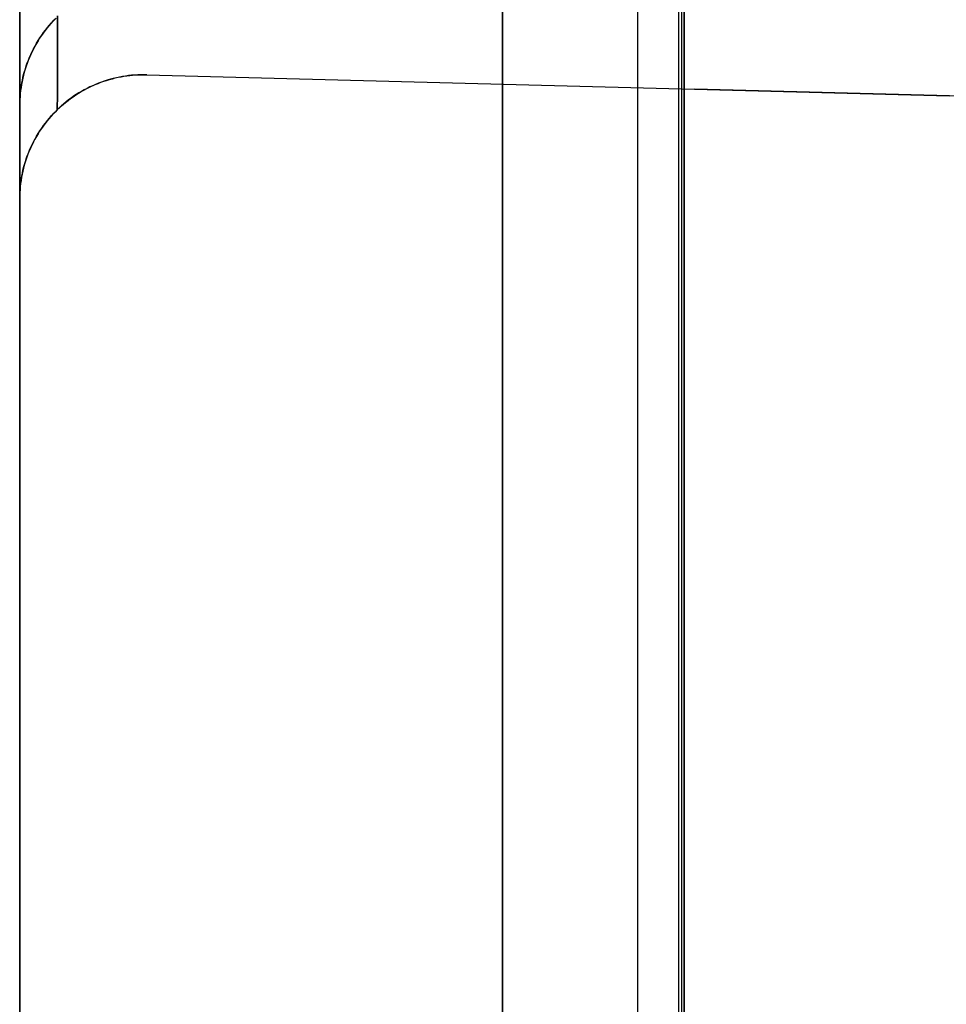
# Model space of a CAD drawing. Header units: millimetres. Extents: x -15 to 7, y 1 to 148.
# Tile 20 of 256: x -7.85 to -6.35, y 12.88 to 14.47. Entities that reach past the tile are written whole.
import ezdxf

# ---------------------------------------------------------------- set-up
doc = ezdxf.new("R2010")
doc.units = ezdxf.units.MM
doc.header["$MEASUREMENT"] = 0
doc.layers.add('Default', color=7, linetype='Continuous', true_color=0x000000)

msp = doc.modelspace()

# ---------------------------------------------------------------- linework, layer by layer
at = {"layer": 'Default', "color": 254, "true_color": 0xcad1ee}
for points in [[(-7.845, 139.9844), (-7.845, 12.8793)], [(-7.845, 8.202), (-7.845, 103.3467)], [(-7.0659, 103.3467), (-7.0659, 8.202)], [(-6.8472, 10.8888), (-6.8472, 101.1419)], [(-6.8472, 10.8888), (-6.8472, 101.1419)], [(-6.8472, 10.8888), (-6.8472, 101.1419)], [(-6.7815, 101.1419), (-6.7815, 10.8888)], [(-6.7815, 101.1419), (-6.7815, 10.8888)], [(-6.7771, 101.1419), (-6.7771, 10.8888)], [(-6.7771, 101.1419), (-6.7771, 10.8888)], [(-6.7728, 101.1419), (-6.7728, 10.8888)], [(-6.7728, 10.8888), (-6.7728, 101.1419)], [(-7.845, 69.827), (-7.845, 8.2414)], [(-7.0659, 8.2414), (-7.0659, 69.0485)], [(-7.845, 14.33), (-7.845, 14.3345), (-7.8448, 14.3389), (-7.8445, 14.3434), (-7.8442, 14.348), (-7.8437, 14.3526), (-7.8432, 14.3572), (-7.8425, 14.3618), (-7.8417, 14.3664), (-7.8407, 14.3711), (-7.8397, 14.3757), (-7.8386, 14.3804), (-7.8373, 14.385), (-7.8359, 14.3897), (-7.8344, 14.3944), (-7.8327, 14.399), (-7.831, 14.4036), (-7.8291, 14.4082), (-7.8271, 14.4128), (-7.8249, 14.4174), (-7.8227, 14.4219), (-7.8203, 14.4263), (-7.8178, 14.4308), (-7.8151, 14.4351), (-7.8124, 14.4395), (-7.8095, 14.4437), (-7.8066, 14.4479), (-7.8035, 14.452), (-7.8003, 14.4561), (-7.797, 14.46), (-7.7935, 14.4639), (-7.79, 14.4677), (-7.7864, 14.4714)], [(-7.788, 14.4698), (-7.7914, 14.4663), (-7.7947, 14.4627), (-7.7979, 14.4589), (-7.8011, 14.4551), (-7.8041, 14.4512), (-7.8071, 14.4472), (-7.81, 14.4431), (-7.8128, 14.4389), (-7.8154, 14.4347), (-7.818, 14.4303), (-7.8205, 14.426), (-7.8229, 14.4215), (-7.8251, 14.417), (-7.8272, 14.4124), (-7.8293, 14.4078), (-7.8312, 14.4031), (-7.833, 14.3983), (-7.8346, 14.3936), (-7.8362, 14.3888), (-7.8376, 14.3839), (-7.8389, 14.3791), (-7.8401, 14.3742), (-7.8411, 14.3693), (-7.842, 14.3644), (-7.8428, 14.3594), (-7.8435, 14.3545), (-7.844, 14.3496), (-7.8445, 14.3447), (-7.8448, 14.3398), (-7.8449, 14.3349), (-7.845, 14.33)], [(-7.788, 14.4698), (-7.7914, 14.4663), (-7.7947, 14.4627), (-7.7979, 14.4589), (-7.8011, 14.4551), (-7.8041, 14.4512), (-7.8071, 14.4472), (-7.81, 14.4431), (-7.8128, 14.4389), (-7.8154, 14.4347), (-7.818, 14.4303), (-7.8205, 14.426), (-7.8229, 14.4215), (-7.8251, 14.417), (-7.8272, 14.4124), (-7.8293, 14.4078), (-7.8312, 14.4031), (-7.833, 14.3983), (-7.8346, 14.3936), (-7.8362, 14.3888), (-7.8376, 14.3839), (-7.8389, 14.3791), (-7.8401, 14.3742), (-7.8411, 14.3693), (-7.842, 14.3644), (-7.8428, 14.3594), (-7.8435, 14.3545), (-7.844, 14.3496), (-7.8445, 14.3447), (-7.8448, 14.3398), (-7.8449, 14.3349), (-7.845, 14.33)], [(-7.6398, 14.3799), (-7.6446, 14.38), (-7.6495, 14.38), (-7.6544, 14.3798), (-7.6594, 14.3795), (-7.6643, 14.3791), (-7.6692, 14.3785), (-7.6742, 14.3779), (-7.6791, 14.3771), (-7.684, 14.3762), (-7.689, 14.3751), (-7.6939, 14.374), (-7.6987, 14.3727), (-7.7036, 14.3712), (-7.7084, 14.3697), (-7.7132, 14.368), (-7.7179, 14.3663), (-7.7226, 14.3644), (-7.7272, 14.3623), (-7.7318, 14.3602), (-7.7363, 14.3579), (-7.7408, 14.3556), (-7.7452, 14.3531), (-7.7495, 14.3506), (-7.7537, 14.3479), (-7.7579, 14.3451), (-7.762, 14.3422), (-7.766, 14.3393), (-7.7699, 14.3362), (-7.7737, 14.3331), (-7.7774, 14.3299), (-7.781, 14.3266), (-7.7846, 14.3233), (-7.788, 14.3198), (-7.7914, 14.3163), (-7.7947, 14.3127), (-7.7979, 14.3089), (-7.8011, 14.3051), (-7.8041, 14.3012), (-7.8071, 14.2972), (-7.81, 14.2931), (-7.8128, 14.2889), (-7.8154, 14.2847), (-7.818, 14.2803), (-7.8205, 14.276), (-7.8229, 14.2715), (-7.8251, 14.267), (-7.8272, 14.2624), (-7.8293, 14.2578), (-7.8312, 14.2531), (-7.833, 14.2483), (-7.8346, 14.2436), (-7.8362, 14.2388), (-7.8376, 14.2339), (-7.8389, 14.2291), (-7.8401, 14.2242), (-7.8411, 14.2193), (-7.842, 14.2144), (-7.8428, 14.2094), (-7.8435, 14.2045), (-7.844, 14.1996), (-7.8445, 14.1947), (-7.8448, 14.1898), (-7.8449, 14.1849), (-7.845, 14.18)], [(-7.6398, 14.3799), (-7.6446, 14.38), (-7.6495, 14.38), (-7.6544, 14.3798), (-7.6594, 14.3795), (-7.6643, 14.3791), (-7.6692, 14.3785), (-7.6742, 14.3779), (-7.6791, 14.3771), (-7.684, 14.3762), (-7.689, 14.3751), (-7.6939, 14.374), (-7.6987, 14.3727), (-7.7036, 14.3712), (-7.7084, 14.3697), (-7.7132, 14.368), (-7.7179, 14.3663), (-7.7226, 14.3644), (-7.7272, 14.3623), (-7.7318, 14.3602), (-7.7363, 14.3579), (-7.7408, 14.3556), (-7.7452, 14.3531), (-7.7495, 14.3506), (-7.7537, 14.3479), (-7.7579, 14.3451), (-7.762, 14.3422), (-7.766, 14.3393), (-7.7699, 14.3362), (-7.7737, 14.3331), (-7.7774, 14.3299), (-7.781, 14.3266), (-7.7846, 14.3233), (-7.788, 14.3198), (-7.7914, 14.3163), (-7.7947, 14.3127), (-7.7979, 14.3089), (-7.8011, 14.3051), (-7.8041, 14.3012), (-7.8071, 14.2972), (-7.81, 14.2931), (-7.8128, 14.2889), (-7.8154, 14.2847), (-7.818, 14.2803), (-7.8205, 14.276), (-7.8229, 14.2715), (-7.8251, 14.267), (-7.8272, 14.2624), (-7.8293, 14.2578), (-7.8312, 14.2531), (-7.833, 14.2483), (-7.8346, 14.2436), (-7.8362, 14.2388), (-7.8376, 14.2339), (-7.8389, 14.2291), (-7.8401, 14.2242), (-7.8411, 14.2193), (-7.842, 14.2144), (-7.8428, 14.2094), (-7.8435, 14.2045), (-7.844, 14.1996), (-7.8445, 14.1947), (-7.8448, 14.1898), (-7.8449, 14.1849), (-7.845, 14.18)], [(-7.845, 14.18), (-7.845, 14.1845), (-7.8448, 14.1889), (-7.8445, 14.1934), (-7.8442, 14.198), (-7.8437, 14.2026), (-7.8432, 14.2072), (-7.8425, 14.2118), (-7.8417, 14.2164), (-7.8407, 14.2211), (-7.8397, 14.2257), (-7.8386, 14.2304), (-7.8373, 14.235), (-7.8359, 14.2397), (-7.8344, 14.2444), (-7.8327, 14.249), (-7.831, 14.2536), (-7.8291, 14.2582), (-7.8271, 14.2628), (-7.8249, 14.2674), (-7.8227, 14.2719), (-7.8203, 14.2763), (-7.8178, 14.2808), (-7.8151, 14.2851), (-7.8124, 14.2895), (-7.8095, 14.2937), (-7.8066, 14.2979), (-7.8035, 14.302), (-7.8003, 14.3061), (-7.797, 14.31), (-7.7935, 14.3139), (-7.79, 14.3177), (-7.7864, 14.3214), (-7.7827, 14.325), (-7.7789, 14.3286), (-7.775, 14.332), (-7.7711, 14.3353), (-7.767, 14.3385), (-7.7629, 14.3416), (-7.7587, 14.3445), (-7.7544, 14.3474), (-7.7501, 14.3502), (-7.7458, 14.3528), (-7.7413, 14.3553), (-7.7369, 14.3577), (-7.7323, 14.3599), (-7.7278, 14.3621), (-7.7232, 14.3641), (-7.7186, 14.366), (-7.714, 14.3677), (-7.7093, 14.3694), (-7.7047, 14.3709), (-7.7, 14.3723), (-7.6954, 14.3736), (-7.6907, 14.3747), (-7.686, 14.3758), (-7.6814, 14.3767), (-7.6768, 14.3775), (-7.6721, 14.3782), (-7.6675, 14.3787), (-7.663, 14.3792), (-7.6584, 14.3796), (-7.6539, 14.3798), (-7.6494, 14.38), (-7.645, 14.38), (-7.6398, 14.3799)], [(-7.6398, 14.3799), (-6.345, 14.346)]]:
    msp.add_lwpolyline(points, dxfattribs=at)
at = {"layer": 'Default', "color": 254, "true_color": 0xcad1ee, "extrusion": (1, 3.16543e-16, 3.02793e-16)}
msp.add_lwpolyline([(13.1109, -102.7645), (13.1753, -102.7638), (13.2402, -102.7617), (13.3056, -102.758), (13.3715, -102.7528), (13.4378, -102.7461), (13.5044, -102.7377), (13.5714, -102.7278), (13.6386, -102.7161), (13.706, -102.7028), (13.7736, -102.6878), (13.8412, -102.6711), (13.9089, -102.6526), (13.9765, -102.6324), (14.044, -102.6103), (14.1113, -102.5865), (14.1784, -102.5609), (14.2452, -102.5335), (14.3115, -102.5043), (14.3775, -102.4733), (14.4429, -102.4406), (14.5077, -102.406), (14.5718, -102.3697), (14.6352, -102.3316), (14.6978, -102.2918), (14.7595, -102.2503), (14.8203, -102.2072), (14.8801, -102.1624), (14.9388, -102.116), (14.9963, -102.068), (15.0527, -102.0185), (15.1078, -101.9675), (15.1615, -101.9152), (15.2139, -101.8614), (15.2649, -101.8063), (15.3144, -101.75), (15.3623, -101.6924), (15.4087, -101.6337), (15.4535, -101.574), (15.4967, -101.5132), (15.5382, -101.4515), (15.578, -101.3889), (15.6161, -101.3254), (15.6524, -101.2613), (15.6869, -101.1965), (15.7197, -101.1311), (15.7507, -101.0652), (15.7799, -100.9988), (15.8073, -100.932), (15.8329, -100.8649), (15.8567, -100.7976), (15.8787, -100.7301), (15.899, -100.6625), (15.9175, -100.5948), (15.9342, -100.5272), (15.9492, -100.4597), (15.9625, -100.3922), (15.9741, -100.325), (15.9841, -100.2581), (15.9924, -100.1914), (15.9992, -100.1251), (16.0044, -100.0592), (16.008, -99.9938), (16.0102, -99.9289), (16.0109, -99.8645), (16.0102, -99.8002), (16.008, -99.7353), (16.0044, -99.6698), (15.9992, -99.604), (15.9924, -99.5377), (15.9841, -99.471), (15.9741, -99.4041), (15.9625, -99.3369), (15.9492, -99.2694), (15.9342, -99.2019), (15.9175, -99.1342), (15.899, -99.0666), (15.8787, -98.999), (15.8567, -98.9315), (15.8329, -98.8641), (15.8073, -98.7971), (15.7799, -98.7303), (15.7507, -98.6639), (15.7197, -98.598), (15.6869, -98.5326), (15.6524, -98.4678), (15.6161, -98.4036), (15.578, -98.3402), (15.5382, -98.2776), (15.4967, -98.2159), (15.4535, -98.1551), (15.4087, -98.0954), (15.3623, -98.0367), (15.3144, -97.9791), (15.2649, -97.9228), (15.2139, -97.8677), (15.1615, -97.8139), (15.1078, -97.7615), (15.0527, -97.7106), (14.9963, -97.6611), (14.9388, -97.6131), (14.8801, -97.5667), (14.8203, -97.5219), (14.7595, -97.4787), (14.6978, -97.4373), (14.6352, -97.3975), (14.5718, -97.3594), (14.5077, -97.3231), (14.4429, -97.2885), (14.3775, -97.2557), (14.3115, -97.2248), (14.2452, -97.1956), (14.1784, -97.1682), (14.1113, -97.1426), (14.044, -97.1188), (13.9765, -97.0967), (13.9089, -97.0765), (13.8412, -97.058), (13.7736, -97.0413), (13.706, -97.0263), (13.6386, -97.013), (13.5714, -97.0013), (13.5044, -96.9914), (13.4378, -96.983), (13.3715, -96.9763), (13.3056, -96.9711), (13.2402, -96.9674), (13.1753, -96.9653), (13.1109, -96.9645)], dxfattribs=at)
at = {"layer": 'Default', "color": 254, "true_color": 0xcad1ee, "extrusion": (1, 1.59326e-16, -1.52405e-16)}
msp.add_lwpolyline([(13.1109, -96.9837), (13.1749, -96.9845), (13.2393, -96.9866), (13.3043, -96.9902), (13.3698, -96.9954), (13.4356, -97.0021), (13.5018, -97.0104), (13.5683, -97.0203), (13.6351, -97.0318), (13.7021, -97.0451), (13.7692, -97.06), (13.8364, -97.0766), (13.9036, -97.0949), (13.9708, -97.1151), (14.0378, -97.1369), (14.1047, -97.1606), (14.1713, -97.186), (14.2376, -97.2132), (14.3036, -97.2422), (14.3691, -97.273), (14.434, -97.3056), (14.4984, -97.3399), (14.5621, -97.376), (14.6251, -97.4138), (14.6873, -97.4533), (14.7486, -97.4945), (14.809, -97.5374), (14.8684, -97.5819), (14.9267, -97.628), (14.9838, -97.6757), (15.0398, -97.7248), (15.0945, -97.7755), (15.1479, -97.8275), (15.2, -97.8809), (15.2506, -97.9356), (15.2998, -97.9916), (15.3474, -98.0488), (15.3935, -98.1071), (15.438, -98.1665), (15.4809, -98.2268), (15.5221, -98.2881), (15.5617, -98.3503), (15.5995, -98.4133), (15.6356, -98.477), (15.6699, -98.5414), (15.7024, -98.6064), (15.7332, -98.6719), (15.7622, -98.7378), (15.7894, -98.8041), (15.8149, -98.8708), (15.8385, -98.9376), (15.8604, -99.0047), (15.8805, -99.0719), (15.8989, -99.1391), (15.9155, -99.2063), (15.9304, -99.2734), (15.9436, -99.3403), (15.9552, -99.4071), (15.9651, -99.4736), (15.9734, -99.5398), (15.9801, -99.6057), (15.9852, -99.6711), (15.9888, -99.7361), (15.991, -99.8006), (15.9917, -99.8645), (15.991, -99.9285), (15.9888, -99.993), (15.9852, -100.058), (15.9801, -100.1234), (15.9734, -100.1892), (15.9651, -100.2555), (15.9552, -100.322), (15.9436, -100.3887), (15.9304, -100.4557), (15.9155, -100.5228), (15.8989, -100.59), (15.8805, -100.6572), (15.8604, -100.7244), (15.8385, -100.7914), (15.8149, -100.8583), (15.7894, -100.925), (15.7622, -100.9913), (15.7332, -101.0572), (15.7024, -101.1227), (15.6699, -101.1877), (15.6356, -101.2521), (15.5995, -101.3158), (15.5617, -101.3788), (15.5221, -101.4409), (15.4809, -101.5023), (15.438, -101.5626), (15.3935, -101.622), (15.3474, -101.6803), (15.2998, -101.7375), (15.2506, -101.7934), (15.2, -101.8482), (15.1479, -101.9016), (15.0945, -101.9536), (15.0398, -102.0042), (14.9838, -102.0534), (14.9267, -102.1011), (14.8684, -102.1472), (14.809, -102.1917), (14.7486, -102.2345), (14.6873, -102.2758), (14.6251, -102.3153), (14.5621, -102.3531), (14.4984, -102.3892), (14.434, -102.4235), (14.3691, -102.4561), (14.3036, -102.4869), (14.2376, -102.5159), (14.1713, -102.5431), (14.1047, -102.5685), (14.0378, -102.5922), (13.9708, -102.614), (13.9036, -102.6341), (13.8364, -102.6525), (13.7692, -102.6691), (13.7021, -102.684), (13.6351, -102.6972), (13.5683, -102.7088), (13.5018, -102.7187), (13.4356, -102.727), (13.3698, -102.7337), (13.3043, -102.7388), (13.2393, -102.7425), (13.1749, -102.7446), (13.1109, -102.7453)], dxfattribs=at)
at = {"layer": 'Default', "color": 254, "true_color": 0xcad1ee, "extrusion": (1, -2.32109e-15, -1.16725e-14)}
msp.add_lwpolyline([(14.6798, -34.1053), (14.6679, -34.1051), (14.6558, -34.1047), (14.6438, -34.104), (14.6317, -34.1029), (14.6196, -34.1016), (14.6074, -34.1), (14.5953, -34.0981), (14.5832, -34.0958), (14.5712, -34.0933), (14.5592, -34.0905), (14.5472, -34.0873), (14.5353, -34.0839), (14.5235, -34.0802), (14.5117, -34.0762), (14.5001, -34.0718), (14.4885, -34.0672), (14.4771, -34.0623), (14.4658, -34.0571), (14.4547, -34.0517), (14.4437, -34.046), (14.4328, -34.04), (14.4221, -34.0337), (14.4116, -34.0272), (14.4013, -34.0205), (14.3912, -34.0135), (14.3813, -34.0063), (14.3716, -33.9989), (14.3621, -33.9913), (14.3528, -33.9835), (14.3438, -33.9755), (14.335, -33.9673), (14.3264, -33.9589)], dxfattribs=at)
at = {"layer": 'Default', "color": 254, "true_color": 0xcad1ee, "extrusion": (1, -8.93129e-15, 2.15664e-14)}
msp.add_lwpolyline([(14.6798, -24.3946), (14.6679, -24.3948), (14.6558, -24.3952), (14.6438, -24.396), (14.6317, -24.397), (14.6196, -24.3983), (14.6074, -24.3999), (14.5953, -24.4018), (14.5832, -24.4041), (14.5712, -24.4066), (14.5592, -24.4094), (14.5472, -24.4126), (14.5353, -24.416), (14.5235, -24.4197), (14.5117, -24.4238), (14.5001, -24.4281), (14.4885, -24.4327), (14.4771, -24.4376), (14.4658, -24.4428), (14.4547, -24.4482), (14.4437, -24.4539), (14.4328, -24.4599), (14.4221, -24.4662), (14.4116, -24.4727), (14.4013, -24.4794), (14.3912, -24.4864), (14.3813, -24.4936), (14.3716, -24.501), (14.3621, -24.5086), (14.3528, -24.5164), (14.3438, -24.5245), (14.335, -24.5327), (14.3264, -24.541)], dxfattribs=at)
at = {"layer": 'Default', "color": 254, "true_color": 0xcad1ee, "extrusion": (0.999697, 0.017412, 0.017412)}
for points in [[(14.5985, -33.6839), (14.6038, -33.689), (14.6092, -33.694), (14.6148, -33.6989), (14.6204, -33.7037), (14.6262, -33.7083), (14.6321, -33.7127), (14.638, -33.717), (14.6441, -33.7211), (14.6503, -33.7251), (14.6565, -33.729), (14.6629, -33.7327), (14.6693, -33.7362), (14.6759, -33.7396), (14.6825, -33.7428), (14.6891, -33.7458), (14.6959, -33.7487), (14.7027, -33.7514), (14.7096, -33.754), (14.7165, -33.7564), (14.7235, -33.7586), (14.7306, -33.7607), (14.7377, -33.7625), (14.7448, -33.7643), (14.752, -33.7658), (14.7592, -33.7671), (14.7665, -33.7683), (14.7738, -33.7693), (14.7811, -33.7702), (14.7885, -33.7708), (14.7959, -33.7713), (14.8033, -33.7715), (14.8107, -33.7716)], [(14.5985, -33.6839), (14.5934, -33.6786), (14.5883, -33.6731), (14.5835, -33.6676), (14.5787, -33.6619), (14.5741, -33.6562), (14.5697, -33.6503), (14.5654, -33.6443), (14.5613, -33.6383), (14.5573, -33.6321), (14.5534, -33.6258), (14.5497, -33.6195), (14.5462, -33.613), (14.5428, -33.6065), (14.5396, -33.5999), (14.5366, -33.5932), (14.5337, -33.5865), (14.531, -33.5797), (14.5284, -33.5728), (14.526, -33.5658), (14.5238, -33.5588), (14.5218, -33.5518), (14.5199, -33.5447), (14.5182, -33.5375), (14.5166, -33.5303), (14.5153, -33.5231), (14.5141, -33.5158), (14.5131, -33.5085), (14.5123, -33.5012), (14.5116, -33.4939), (14.5112, -33.4865), (14.5109, -33.4791), (14.5108, -33.4717)]]:
    msp.add_lwpolyline(points, dxfattribs=at)
at = {"layer": 'Default', "color": 254, "true_color": 0xcad1ee, "extrusion": (0.999697, 0.017412, -0.017412)}
for points in [[(14.5985, -24.8072), (14.6038, -24.802), (14.6092, -24.797), (14.6148, -24.7921), (14.6204, -24.7874), (14.6262, -24.7828), (14.6321, -24.7783), (14.638, -24.774), (14.6441, -24.7699), (14.6503, -24.7659), (14.6565, -24.7621), (14.6629, -24.7584), (14.6693, -24.7549), (14.6759, -24.7515), (14.6825, -24.7483), (14.6891, -24.7452), (14.6959, -24.7423), (14.7027, -24.7396), (14.7096, -24.7371), (14.7165, -24.7347), (14.7235, -24.7324), (14.7306, -24.7304), (14.7377, -24.7285), (14.7448, -24.7268), (14.752, -24.7253), (14.7592, -24.7239), (14.7665, -24.7227), (14.7738, -24.7217), (14.7811, -24.7209), (14.7885, -24.7202), (14.7959, -24.7198), (14.8033, -24.7195), (14.8107, -24.7194)], [(14.5985, -24.8072), (14.5934, -24.8125), (14.5883, -24.8179), (14.5835, -24.8234), (14.5787, -24.8291), (14.5741, -24.8349), (14.5697, -24.8407), (14.5654, -24.8467), (14.5613, -24.8528), (14.5573, -24.859), (14.5534, -24.8652), (14.5497, -24.8716), (14.5462, -24.878), (14.5428, -24.8845), (14.5396, -24.8911), (14.5366, -24.8978), (14.5337, -24.9046), (14.531, -24.9114), (14.5284, -24.9183), (14.526, -24.9252), (14.5238, -24.9322), (14.5218, -24.9393), (14.5199, -24.9464), (14.5182, -24.9535), (14.5166, -24.9607), (14.5153, -24.9679), (14.5141, -24.9752), (14.5131, -24.9825), (14.5123, -24.9898), (14.5116, -24.9972), (14.5112, -25.0046), (14.5109, -25.0119), (14.5108, -25.0193)]]:
    msp.add_lwpolyline(points, dxfattribs=at)
at = {"layer": 'Default', "color": 254, "true_color": 0xcad1ee, "extrusion": (0.999315, -0.026168, -0.026168)}
msp.add_lwpolyline([(14.175, -33.8036), (14.1751, -33.8103), (14.1753, -33.817), (14.1757, -33.8238), (14.1762, -33.8306), (14.1769, -33.8374), (14.1778, -33.8443), (14.1788, -33.8512), (14.18, -33.8582), (14.1814, -33.8652), (14.183, -33.8721), (14.1847, -33.8791), (14.1866, -33.8861), (14.1887, -33.8931), (14.191, -33.9001), (14.1934, -33.9071), (14.1961, -33.914), (14.1989, -33.9209), (14.2019, -33.9278), (14.2051, -33.9346), (14.2085, -33.9413), (14.2121, -33.948), (14.2158, -33.9547), (14.2198, -33.9612), (14.2239, -33.9677), (14.2282, -33.9741), (14.2326, -33.9804), (14.2373, -33.9866), (14.2421, -33.9926), (14.247, -33.9986), (14.2521, -34.0044), (14.2574, -34.0101), (14.2628, -34.0157), (14.2684, -34.0211), (14.2741, -34.0264), (14.2799, -34.0315), (14.2858, -34.0364), (14.2919, -34.0412), (14.2981, -34.0459), (14.3044, -34.0503), (14.3107, -34.0546), (14.3172, -34.0588), (14.3238, -34.0627), (14.3304, -34.0665), (14.3371, -34.07), (14.3439, -34.0734), (14.3507, -34.0766), (14.3575, -34.0797), (14.3644, -34.0825), (14.3714, -34.0851), (14.3783, -34.0876), (14.3853, -34.0899), (14.3923, -34.092), (14.3993, -34.0939), (14.4063, -34.0956), (14.4133, -34.0972), (14.4203, -34.0986), (14.4272, -34.0998), (14.4341, -34.1008), (14.441, -34.1017), (14.4479, -34.1024), (14.4547, -34.1029), (14.4615, -34.1033), (14.4682, -34.1035), (14.4748, -34.1036)], dxfattribs=at)
at = {"layer": 'Default', "color": 254, "true_color": 0xcad1ee, "extrusion": (0.999315, -0.026168, 0.026168)}
msp.add_lwpolyline([(14.4748, -24.3763), (14.4682, -24.3763), (14.4615, -24.3766), (14.4547, -24.3769), (14.4479, -24.3775), (14.441, -24.3782), (14.4341, -24.3791), (14.4272, -24.3801), (14.4203, -24.3813), (14.4133, -24.3827), (14.4063, -24.3842), (14.3993, -24.386), (14.3923, -24.3879), (14.3853, -24.39), (14.3783, -24.3923), (14.3714, -24.3947), (14.3644, -24.3974), (14.3575, -24.4002), (14.3507, -24.4032), (14.3439, -24.4064), (14.3371, -24.4098), (14.3304, -24.4134), (14.3238, -24.4172), (14.3172, -24.4211), (14.3107, -24.4252), (14.3044, -24.4295), (14.2981, -24.434), (14.2919, -24.4386), (14.2858, -24.4434), (14.2799, -24.4484), (14.2741, -24.4535), (14.2684, -24.4588), (14.2628, -24.4642), (14.2574, -24.4698), (14.2521, -24.4755), (14.247, -24.4813), (14.2421, -24.4872), (14.2373, -24.4933), (14.2326, -24.4995), (14.2282, -24.5058), (14.2239, -24.5122), (14.2198, -24.5186), (14.2158, -24.5252), (14.2121, -24.5318), (14.2085, -24.5385), (14.2051, -24.5453), (14.2019, -24.5521), (14.1989, -24.559), (14.1961, -24.5659), (14.1934, -24.5728), (14.191, -24.5798), (14.1887, -24.5868), (14.1866, -24.5937), (14.1847, -24.6007), (14.183, -24.6077), (14.1814, -24.6147), (14.18, -24.6217), (14.1788, -24.6286), (14.1778, -24.6356), (14.1769, -24.6425), (14.1762, -24.6493), (14.1757, -24.6561), (14.1753, -24.6629), (14.1751, -24.6696), (14.175, -24.6763)], dxfattribs=at)
at = {"layer": 'Default', "color": 254, "true_color": 0xcad1ee, "extrusion": (-9.20987e-05, 0.382706, 0.92387)}
for points in [[(7.8415, -45.6297), (7.8415, -45.6342), (7.8413, -45.6388), (7.8411, -45.6434), (7.8407, -45.648), (7.8402, -45.6526), (7.8397, -45.6573), (7.8389, -45.662), (7.8381, -45.6667), (7.8372, -45.6715), (7.8361, -45.6762), (7.8349, -45.681), (7.8336, -45.6857), (7.8321, -45.6905), (7.8306, -45.6953), (7.8288, -45.7), (7.827, -45.7047), (7.825, -45.7094), (7.823, -45.7141), (7.8207, -45.7187), (7.8184, -45.7233), (7.8159, -45.7278), (7.8133, -45.7323), (7.8105, -45.7368), (7.8077, -45.7412), (7.8047, -45.7455), (7.8016, -45.7498), (7.7984, -45.7539), (7.795, -45.758), (7.7916, -45.7621), (7.788, -45.766), (7.7844, -45.7698), (7.7806, -45.7736), (7.7767, -45.7772), (7.7728, -45.7807), (7.7687, -45.7842), (7.7646, -45.7875), (7.7604, -45.7907), (7.7561, -45.7937), (7.7517, -45.7967), (7.7473, -45.7995), (7.7428, -45.8023), (7.7383, -45.8048), (7.7337, -45.8073), (7.7291, -45.8096), (7.7244, -45.8118), (7.7197, -45.8139), (7.715, -45.8158), (7.7102, -45.8177), (7.7054, -45.8193), (7.7006, -45.8209), (7.6958, -45.8223), (7.691, -45.8236), (7.6862, -45.8248), (7.6814, -45.8258), (7.6766, -45.8267), (7.6719, -45.8275), (7.6671, -45.8282), (7.6624, -45.8287), (7.6577, -45.8292), (7.653, -45.8295), (7.6483, -45.8297), (7.6437, -45.8298), (7.6392, -45.8298), (7.6347, -45.8297)], [(7.8416, -22.5914), (7.8415, -22.5959), (7.8414, -22.6005), (7.8411, -22.6051), (7.8408, -22.6097), (7.8403, -22.6144), (7.8397, -22.619), (7.839, -22.6238), (7.8382, -22.6285), (7.8372, -22.6332), (7.8361, -22.638), (7.8349, -22.6427), (7.8336, -22.6475), (7.8322, -22.6522), (7.8306, -22.657), (7.8289, -22.6617), (7.827, -22.6664), (7.8251, -22.6711), (7.823, -22.6758), (7.8208, -22.6804), (7.8184, -22.685), (7.8159, -22.6896), (7.8133, -22.6941), (7.8106, -22.6985), (7.8077, -22.7029), (7.8047, -22.7072), (7.8016, -22.7115), (7.7984, -22.7157), (7.7951, -22.7198), (7.7916, -22.7238), (7.7881, -22.7277), (7.7844, -22.7316), (7.7806, -22.7353), (7.7768, -22.7389), (7.7728, -22.7425), (7.7688, -22.7459), (7.7646, -22.7492), (7.7604, -22.7524), (7.7561, -22.7555), (7.7518, -22.7584), (7.7474, -22.7613), (7.7429, -22.764), (7.7383, -22.7666), (7.7337, -22.769), (7.7291, -22.7714), (7.7244, -22.7736), (7.7197, -22.7756), (7.715, -22.7776), (7.7102, -22.7794), (7.7055, -22.7811), (7.7007, -22.7826), (7.6959, -22.784), (7.6911, -22.7853), (7.6862, -22.7865), (7.6814, -22.7875), (7.6767, -22.7884), (7.6719, -22.7892), (7.6671, -22.7899), (7.6624, -22.7904), (7.6577, -22.7909), (7.653, -22.7912), (7.6484, -22.7914), (7.6438, -22.7915), (7.6392, -22.7915), (7.6347, -22.7914)]]:
    msp.add_lwpolyline(points, dxfattribs=at)
at = {"layer": 'Default', "color": 254, "true_color": 0xcad1ee, "extrusion": (9.20987e-05, -0.382706, 0.92387)}
for points in [[(-7.8415, -22.4431), (-7.8415, -22.4386), (-7.8413, -22.4341), (-7.8411, -22.4295), (-7.8407, -22.4248), (-7.8402, -22.4202), (-7.8397, -22.4155), (-7.8389, -22.4108), (-7.8381, -22.4061), (-7.8372, -22.4013), (-7.8361, -22.3966), (-7.8349, -22.3918), (-7.8336, -22.3871), (-7.8321, -22.3823), (-7.8306, -22.3776), (-7.8288, -22.3728), (-7.827, -22.3681), (-7.825, -22.3634), (-7.823, -22.3588), (-7.8207, -22.3541), (-7.8184, -22.3495), (-7.8159, -22.345), (-7.8133, -22.3405), (-7.8105, -22.336), (-7.8077, -22.3316), (-7.8047, -22.3273), (-7.8016, -22.3231), (-7.7984, -22.3189), (-7.795, -22.3148), (-7.7916, -22.3108), (-7.788, -22.3068), (-7.7844, -22.303), (-7.7806, -22.2993), (-7.7767, -22.2956), (-7.7728, -22.2921), (-7.7687, -22.2887), (-7.7646, -22.2854), (-7.7604, -22.2822), (-7.7561, -22.2791), (-7.7517, -22.2761), (-7.7473, -22.2733), (-7.7428, -22.2706), (-7.7383, -22.268), (-7.7337, -22.2655), (-7.7291, -22.2632), (-7.7244, -22.261), (-7.7197, -22.2589), (-7.715, -22.257), (-7.7102, -22.2552), (-7.7054, -22.2535), (-7.7006, -22.2519), (-7.6958, -22.2505), (-7.691, -22.2492), (-7.6862, -22.2481), (-7.6814, -22.247), (-7.6766, -22.2461), (-7.6719, -22.2453), (-7.6671, -22.2447), (-7.6624, -22.2441), (-7.6577, -22.2437), (-7.653, -22.2433), (-7.6483, -22.2431), (-7.6437, -22.243), (-7.6392, -22.243), (-7.6347, -22.2431)], [(-7.8416, 0.2032), (-7.8415, 0.2077), (-7.8414, 0.2122), (-7.8411, 0.2168), (-7.8408, 0.2215), (-7.8403, 0.2261), (-7.8397, 0.2308), (-7.839, 0.2355), (-7.8382, 0.2402), (-7.8372, 0.245), (-7.8361, 0.2497), (-7.8349, 0.2545), (-7.8336, 0.2592), (-7.8322, 0.264), (-7.8306, 0.2687), (-7.8289, 0.2735), (-7.827, 0.2782), (-7.8251, 0.2829), (-7.823, 0.2875), (-7.8208, 0.2922), (-7.8184, 0.2968), (-7.8159, 0.3013), (-7.8133, 0.3058), (-7.8106, 0.3103), (-7.8077, 0.3147), (-7.8047, 0.319), (-7.8016, 0.3232), (-7.7984, 0.3274), (-7.7951, 0.3315), (-7.7916, 0.3355), (-7.7881, 0.3395), (-7.7844, 0.3433), (-7.7806, 0.347), (-7.7768, 0.3507), (-7.7728, 0.3542), (-7.7688, 0.3576), (-7.7646, 0.3609), (-7.7604, 0.3641), (-7.7561, 0.3672), (-7.7518, 0.3702), (-7.7474, 0.373), (-7.7429, 0.3757), (-7.7383, 0.3783), (-7.7337, 0.3808), (-7.7291, 0.3831), (-7.7244, 0.3853), (-7.7197, 0.3874), (-7.715, 0.3893), (-7.7102, 0.3911), (-7.7055, 0.3928), (-7.7007, 0.3944), (-7.6959, 0.3958), (-7.6911, 0.3971), (-7.6862, 0.3982), (-7.6814, 0.3993), (-7.6767, 0.4002), (-7.6719, 0.401), (-7.6671, 0.4016), (-7.6624, 0.4022), (-7.6577, 0.4026), (-7.653, 0.403), (-7.6484, 0.4032), (-7.6438, 0.4033), (-7.6392, 0.4033), (-7.6347, 0.4032)]]:
    msp.add_lwpolyline(points, dxfattribs=at)
at = {"layer": 'Default', "color": 254, "true_color": 0xcad1ee, "extrusion": (-0.026159, 0.000684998, 0.999658)}
msp.add_lwpolyline([(-14.325, -10.232), (-14.325, -4.088)], dxfattribs=at)
at = {"layer": 'Default', "color": 254, "true_color": 0xcad1ee, "extrusion": (1, 0, 0)}
for points in [[(14.33, -84.7308), (14.3302, -84.7188), (14.3306, -84.7067), (14.3313, -84.6947), (14.3323, -84.6826), (14.3337, -84.6705), (14.3353, -84.6584), (14.3372, -84.6463), (14.3394, -84.6342), (14.342, -84.6221), (14.3448, -84.6101), (14.3479, -84.5981), (14.3514, -84.5862), (14.3551, -84.5744), (14.3591, -84.5626), (14.3634, -84.551), (14.3681, -84.5395), (14.3729, -84.528), (14.3781, -84.5167), (14.3836, -84.5056), (14.3893, -84.4946), (14.3953, -84.4837), (14.4015, -84.4731), (14.408, -84.4626), (14.4148, -84.4523), (14.4217, -84.4421), (14.4289, -84.4322), (14.4364, -84.4225), (14.444, -84.413), (14.4518, -84.4037), (14.4598, -84.3947), (14.468, -84.3859), (14.4764, -84.3773)], [(14.38, -24.8945), (14.38, -33.6054)], [(14.3799, -33.6054), (14.3799, -24.8945)], [(14.363, -24.8775), (14.363, -33.6224)], [(14.33, -84.7308), (14.33, -93.1417)], [(14.18, -24.8945), (14.18, -33.6054)], [(13.1109, -102.7645), (13.0465, -102.7638), (12.9816, -102.7617), (12.9162, -102.758), (12.8503, -102.7528), (12.784, -102.7461), (12.7174, -102.7377), (12.6504, -102.7278), (12.5832, -102.7161), (12.5158, -102.7028), (12.4482, -102.6878), (12.3806, -102.6711), (12.313, -102.6526), (12.2453, -102.6324), (12.1778, -102.6103), (12.1105, -102.5865), (12.0434, -102.5609), (11.9767, -102.5335), (11.9103, -102.5043), (11.8444, -102.4733), (11.779, -102.4406), (11.7142, -102.406), (11.65, -102.3697), (11.5866, -102.3316), (11.524, -102.2918), (11.4623, -102.2503), (11.4015, -102.2072), (11.3417, -102.1624), (11.283, -102.116), (11.2255, -102.068), (11.1692, -102.0185), (11.1141, -101.9675), (11.0603, -101.9152), (11.0079, -101.8614), (10.9569, -101.8063), (10.9075, -101.75), (10.8595, -101.6924), (10.8131, -101.6337), (10.7683, -101.574), (10.7251, -101.5132), (10.6836, -101.4515), (10.6438, -101.3889), (10.6058, -101.3254), (10.5694, -101.2613), (10.5349, -101.1965), (10.5021, -101.1311), (10.4711, -101.0652), (10.4419, -100.9988), (10.4145, -100.932), (10.3889, -100.8649), (10.3651, -100.7976), (10.3431, -100.7301), (10.3229, -100.6625), (10.3044, -100.5948), (10.2876, -100.5272), (10.2726, -100.4597), (10.2593, -100.3922), (10.2477, -100.325), (10.2377, -100.2581), (10.2294, -100.1914), (10.2226, -100.1251), (10.2175, -100.0592), (10.2138, -99.9938), (10.2116, -99.9289), (10.2109, -99.8645), (10.2116, -99.8002), (10.2138, -99.7353), (10.2175, -99.6698), (10.2226, -99.604), (10.2294, -99.5377), (10.2377, -99.471), (10.2477, -99.4041), (10.2593, -99.3369), (10.2726, -99.2694), (10.2876, -99.2019), (10.3044, -99.1342), (10.3229, -99.0666), (10.3431, -98.999), (10.3651, -98.9315), (10.3889, -98.8641), (10.4145, -98.7971), (10.4419, -98.7303), (10.4711, -98.6639), (10.5021, -98.598), (10.5349, -98.5326), (10.5694, -98.4678), (10.6058, -98.4036), (10.6438, -98.3402), (10.6836, -98.2776), (10.7251, -98.2159), (10.7683, -98.1551), (10.8131, -98.0954), (10.8595, -98.0367), (10.9075, -97.9791), (10.9569, -97.9228), (11.0079, -97.8677), (11.0603, -97.8139), (11.1141, -97.7615), (11.1692, -97.7106), (11.2255, -97.6611), (11.283, -97.6131), (11.3417, -97.5667), (11.4015, -97.5219), (11.4623, -97.4787), (11.524, -97.4373), (11.5866, -97.3975), (11.65, -97.3594), (11.7142, -97.3231), (11.779, -97.2885), (11.8444, -97.2557), (11.9103, -97.2248), (11.9767, -97.1956), (12.0434, -97.1682), (12.1105, -97.1426), (12.1778, -97.1188), (12.2453, -97.0967), (12.313, -97.0765), (12.3806, -97.058), (12.4482, -97.0413), (12.5158, -97.0263), (12.5832, -97.013), (12.6504, -97.0013), (12.7174, -96.9914), (12.784, -96.983), (12.8503, -96.9763), (12.9162, -96.9711), (12.9816, -96.9674), (13.0465, -96.9653), (13.1109, -96.9645)]]:
    msp.add_lwpolyline(points, dxfattribs=at)
at = {"layer": 'Default', "color": 254, "true_color": 0xcad1ee, "extrusion": (1, -3.32389e-14, -1.12524e-14)}
msp.add_lwpolyline([(14.33, -93.1417), (14.3302, -93.1537), (14.3306, -93.1657), (14.3313, -93.1778), (14.3323, -93.1899), (14.3337, -93.202), (14.3353, -93.2141), (14.3372, -93.2262), (14.3394, -93.2383), (14.342, -93.2504), (14.3448, -93.2624), (14.3479, -93.2744), (14.3514, -93.2863), (14.3551, -93.2981), (14.3591, -93.3098), (14.3634, -93.3215), (14.3681, -93.333), (14.3729, -93.3444), (14.3781, -93.3557), (14.3836, -93.3669), (14.3893, -93.3779), (14.3953, -93.3887), (14.4015, -93.3994), (14.408, -93.4099), (14.4148, -93.4202), (14.4217, -93.4303), (14.4289, -93.4403), (14.4364, -93.45), (14.444, -93.4595), (14.4518, -93.4687), (14.4598, -93.4778), (14.468, -93.4866), (14.4764, -93.4952)], dxfattribs=at)
at = {"layer": 'Default', "color": 254, "true_color": 0xcad1ee, "extrusion": (-4.0591e-13, -0.707107, 0.707107)}
msp.add_lwpolyline([(-7.845, -13.8823), (-7.8449, -13.8774), (-7.8448, -13.8724), (-7.8445, -13.8675), (-7.844, -13.8626), (-7.8435, -13.8576), (-7.8428, -13.8526), (-7.842, -13.8477), (-7.8411, -13.8427), (-7.84, -13.8378), (-7.8388, -13.8329), (-7.8375, -13.828), (-7.8361, -13.8231), (-7.8345, -13.8183), (-7.8328, -13.8135), (-7.831, -13.8087), (-7.8291, -13.804), (-7.827, -13.7994), (-7.8248, -13.7948), (-7.8226, -13.7902), (-7.8202, -13.7857), (-7.8177, -13.7813), (-7.815, -13.777), (-7.8123, -13.7727), (-7.8095, -13.7685), (-7.8066, -13.7644), (-7.8036, -13.7604), (-7.8005, -13.7565), (-7.7973, -13.7526), (-7.794, -13.7489), (-7.7907, -13.7452), (-7.7873, -13.7417), (-7.7838, -13.7383), (-7.7802, -13.7349), (-7.7765, -13.7316), (-7.7728, -13.7284), (-7.7689, -13.7253), (-7.765, -13.7222), (-7.7609, -13.7193), (-7.7568, -13.7164), (-7.7526, -13.7137), (-7.7483, -13.711), (-7.7439, -13.7085), (-7.7395, -13.706), (-7.735, -13.7037), (-7.7304, -13.7014), (-7.7258, -13.6993), (-7.7211, -13.6973), (-7.7164, -13.6954), (-7.7116, -13.6937), (-7.7068, -13.6921), (-7.7019, -13.6905), (-7.697, -13.6892), (-7.6921, -13.6879), (-7.6872, -13.6868), (-7.6822, -13.6858), (-7.6772, -13.6849), (-7.6723, -13.6841), (-7.6673, -13.6835), (-7.6623, -13.683), (-7.6573, -13.6827), (-7.6524, -13.6824), (-7.6474, -13.6823), (-7.6425, -13.6823), (-7.6376, -13.6824)], dxfattribs=at)
at = {"layer": 'Default', "color": 254, "true_color": 0xcad1ee, "extrusion": (2.06644e-13, 0.707107, 0.707107)}
msp.add_lwpolyline([(7.845, -27.4834), (7.8449, -27.4879), (7.8448, -27.4925), (7.8445, -27.4971), (7.8442, -27.5017), (7.8437, -27.5064), (7.8431, -27.5111), (7.8424, -27.5158), (7.8415, -27.5205), (7.8406, -27.5253), (7.8395, -27.53), (7.8383, -27.5348), (7.837, -27.5396), (7.8355, -27.5443), (7.8339, -27.5491), (7.8322, -27.5538), (7.8304, -27.5585), (7.8284, -27.5632), (7.8263, -27.5679), (7.824, -27.5725), (7.8217, -27.5771), (7.8192, -27.5817), (7.8166, -27.5862), (7.8138, -27.5906), (7.8109, -27.595), (7.808, -27.5994), (7.8048, -27.6036), (7.8016, -27.6078), (7.7983, -27.6119), (7.7948, -27.6159), (7.7912, -27.6199), (7.7876, -27.6237), (7.7838, -27.6274), (7.7799, -27.6311), (7.7759, -27.6346), (7.7719, -27.638), (7.7677, -27.6413), (7.7635, -27.6445), (7.7592, -27.6476), (7.7548, -27.6505), (7.7504, -27.6534), (7.7459, -27.6561), (7.7414, -27.6587), (7.7368, -27.6611), (7.7321, -27.6634), (7.7274, -27.6656), (7.7227, -27.6677), (7.718, -27.6696), (7.7132, -27.6714), (7.7084, -27.6731), (7.7036, -27.6746), (7.6988, -27.676), (7.694, -27.6773), (7.6892, -27.6785), (7.6844, -27.6795), (7.6796, -27.6804), (7.6748, -27.6812), (7.6701, -27.6818), (7.6653, -27.6824), (7.6606, -27.6828), (7.6559, -27.6831), (7.6513, -27.6833), (7.6467, -27.6834), (7.6421, -27.6834), (7.6376, -27.6833)], dxfattribs=at)
at = {"layer": 'Default', "color": 254, "true_color": 0xcad1ee, "extrusion": (0.026159, -0.000684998, 0.999658)}
msp.add_lwpolyline([(14.175, 5.8358), (14.175, 7.1314)], dxfattribs=at)
at = {"layer": 'Default', "color": 254, "true_color": 0xcad1ee, "extrusion": (0.026159, 0.999658, 0.000684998)}
msp.add_lwpolyline([(8.0133, -24.9042), (6.7181, -24.8703)], dxfattribs=at)
at = {"layer": 'Default', "color": 254, "true_color": 0xcad1ee, "extrusion": (0.026159, 0.999658, -0.000684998)}
msp.add_lwpolyline([(8.0133, -33.5957), (6.7181, -33.6296)], dxfattribs=at)
at = {"layer": 'Default', "color": 254, "true_color": 0xcad1ee, "extrusion": (1, 2.15664e-14, -8.93129e-15)}
msp.add_lwpolyline([(14.18, -24.8945), (14.1802, -24.8825), (14.1806, -24.8705), (14.1813, -24.8584), (14.1823, -24.8463), (14.1837, -24.8342), (14.1853, -24.8221), (14.1872, -24.81), (14.1894, -24.7979), (14.192, -24.7858), (14.1948, -24.7738), (14.1979, -24.7618), (14.2014, -24.7499), (14.2051, -24.7381), (14.2091, -24.7264), (14.2134, -24.7147), (14.2181, -24.7032), (14.2229, -24.6918), (14.2281, -24.6805), (14.2336, -24.6693), (14.2393, -24.6583), (14.2453, -24.6475), (14.2515, -24.6368), (14.258, -24.6263), (14.2648, -24.616), (14.2717, -24.6058), (14.2789, -24.5959), (14.2864, -24.5862), (14.294, -24.5767), (14.3018, -24.5675), (14.3098, -24.5584), (14.318, -24.5496), (14.3264, -24.541)], dxfattribs=at)
at = {"layer": 'Default', "color": 254, "true_color": 0xcad1ee, "extrusion": (1, -2.15664e-14, -8.93129e-15)}
msp.add_lwpolyline([(14.18, -33.6054), (14.1802, -33.6174), (14.1806, -33.6294), (14.1813, -33.6415), (14.1823, -33.6536), (14.1837, -33.6657), (14.1853, -33.6778), (14.1872, -33.6899), (14.1894, -33.702), (14.192, -33.7141), (14.1948, -33.7261), (14.1979, -33.7381), (14.2014, -33.75), (14.2051, -33.7618), (14.2091, -33.7735), (14.2134, -33.7852), (14.2181, -33.7967), (14.2229, -33.8082), (14.2281, -33.8194), (14.2336, -33.8306), (14.2393, -33.8416), (14.2453, -33.8524), (14.2515, -33.8631), (14.258, -33.8736), (14.2648, -33.8839), (14.2717, -33.8941), (14.2789, -33.904), (14.2864, -33.9137), (14.294, -33.9232), (14.3018, -33.9325), (14.3098, -33.9415), (14.318, -33.9503), (14.3264, -33.9589)], dxfattribs=at)
at = {"layer": 'Default', "color": 254, "true_color": 0xcad1ee, "extrusion": (0, 1, 0)}
for points in [[(5.645, -102.7261), (7.845, -102.7645)], [(7.845, -96.9645), (5.645, -97.0029)], [(5.645, -97.0029), (7.845, -96.9645)]]:
    msp.add_lwpolyline(points, dxfattribs=at)
at = {"layer": 'Default', "color": 254, "true_color": 0xcad1ee, "extrusion": (1, -1.52444e-16, -1.55866e-16)}
msp.add_lwpolyline([(13.1109, -102.7453), (13.047, -102.7446), (12.9825, -102.7425), (12.9175, -102.7388), (12.8521, -102.7337), (12.7862, -102.727), (12.72, -102.7187), (12.6535, -102.7088), (12.5867, -102.6972), (12.5197, -102.684), (12.4526, -102.6691), (12.3854, -102.6525), (12.3182, -102.6341), (12.2511, -102.614), (12.184, -102.5922), (12.1171, -102.5685), (12.0505, -102.5431), (11.9842, -102.5159), (11.9182, -102.4869), (11.8527, -102.4561), (11.7878, -102.4235), (11.7234, -102.3892), (11.6597, -102.3531), (11.5967, -102.3153), (11.5345, -102.2758), (11.4732, -102.2345), (11.4128, -102.1917), (11.3535, -102.1472), (11.2952, -102.1011), (11.238, -102.0534), (11.182, -102.0042), (11.1273, -101.9536), (11.0739, -101.9016), (11.0218, -101.8482), (10.9712, -101.7934), (10.922, -101.7375), (10.8744, -101.6803), (10.8283, -101.622), (10.7838, -101.5626), (10.7409, -101.5023), (10.6997, -101.4409), (10.6602, -101.3788), (10.6224, -101.3158), (10.5863, -101.2521), (10.5519, -101.1877), (10.5194, -101.1227), (10.4886, -101.0572), (10.4596, -100.9913), (10.4324, -100.925), (10.407, -100.8583), (10.3833, -100.7914), (10.3614, -100.7244), (10.3413, -100.6572), (10.323, -100.59), (10.3063, -100.5228), (10.2914, -100.4557), (10.2782, -100.3887), (10.2667, -100.322), (10.2568, -100.2555), (10.2485, -100.1892), (10.2418, -100.1234), (10.2366, -100.058), (10.233, -99.993), (10.2308, -99.9285), (10.2301, -99.8645), (10.2308, -99.8006), (10.233, -99.7361), (10.2366, -99.6711), (10.2418, -99.6057), (10.2485, -99.5398), (10.2568, -99.4736), (10.2667, -99.4071), (10.2782, -99.3403), (10.2914, -99.2734), (10.3063, -99.2063), (10.323, -99.1391), (10.3413, -99.0719), (10.3614, -99.0047), (10.3833, -98.9376), (10.407, -98.8708), (10.4324, -98.8041), (10.4596, -98.7378), (10.4886, -98.6719), (10.5194, -98.6064), (10.5519, -98.5414), (10.5863, -98.477), (10.6224, -98.4133), (10.6602, -98.3503), (10.6997, -98.2881), (10.7409, -98.2268), (10.7838, -98.1665), (10.8283, -98.1071), (10.8744, -98.0488), (10.922, -97.9916), (10.9712, -97.9356), (11.0218, -97.8809), (11.0739, -97.8275), (11.1273, -97.7755), (11.182, -97.7248), (11.238, -97.6757), (11.2952, -97.628), (11.3535, -97.5819), (11.4128, -97.5374), (11.4732, -97.4945), (11.5345, -97.4533), (11.5967, -97.4138), (11.6597, -97.376), (11.7234, -97.3399), (11.7878, -97.3056), (11.8527, -97.273), (11.9182, -97.2422), (11.9842, -97.2132), (12.0505, -97.186), (12.1171, -97.1606), (12.184, -97.1369), (12.2511, -97.1151), (12.3182, -97.0949), (12.3854, -97.0766), (12.4526, -97.06), (12.5197, -97.0451), (12.5867, -97.0318), (12.6535, -97.0203), (12.72, -97.0104), (12.7862, -97.0021), (12.8521, -96.9954), (12.9175, -96.9902), (12.9825, -96.9866), (13.047, -96.9845), (13.1109, -96.9837)], dxfattribs=at)
at = {"layer": 'Default', "color": 254, "true_color": 0xcad1ee}
for points in [[(-7.7839, 14.475, -33.8965), (-7.7839, 14.4679, -33.8914), (-7.7839, 14.461, -33.8861), (-7.7839, 14.4541, -33.8806), (-7.7839, 14.4474, -33.875), (-7.7839, 14.4409, -33.8692), (-7.7839, 14.4344, -33.8633), (-7.7839, 14.4281, -33.8571)], [(-7.7839, 14.4281, -24.6428), (-7.7839, 14.4344, -24.6367), (-7.7839, 14.4409, -24.6307), (-7.7839, 14.4474, -24.6249), (-7.7839, 14.4541, -24.6193), (-7.7839, 14.461, -24.6138), (-7.7839, 14.4679, -24.6085), (-7.7839, 14.475, -24.6034)], [(-7.7847, 14.3232, -24.8945), (-7.7846, 14.3233, -24.8857), (-7.7846, 14.3237, -24.8769), (-7.7845, 14.3243, -24.8681), (-7.7845, 14.3251, -24.8594), (-7.7845, 14.3261, -24.8507), (-7.7844, 14.3273, -24.842), (-7.7844, 14.3288, -24.8334), (-7.7843, 14.3304, -24.8248), (-7.7843, 14.3323, -24.8163), (-7.7843, 14.3344, -24.8078), (-7.7842, 14.3366, -24.7994), (-7.7842, 14.3391, -24.791), (-7.7842, 14.3418, -24.7827), (-7.7841, 14.3447, -24.7745), (-7.7841, 14.3477, -24.7663), (-7.7841, 14.351, -24.7582), (-7.7841, 14.3544, -24.7502), (-7.784, 14.3581, -24.7423), (-7.784, 14.3619, -24.7345), (-7.784, 14.3659, -24.7268), (-7.784, 14.3701, -24.7191), (-7.784, 14.3745, -24.7116), (-7.784, 14.3791, -24.7042), (-7.7839, 14.3839, -24.6968), (-7.7839, 14.3888, -24.6896), (-7.7839, 14.3939, -24.6826), (-7.7839, 14.3992, -24.6756), (-7.7839, 14.4046, -24.6688), (-7.7839, 14.4103, -24.6621), (-7.7839, 14.4161, -24.6555), (-7.7839, 14.422, -24.6491), (-7.7839, 14.4281, -24.6428)], [(-7.7839, 14.4281, -33.8571), (-7.7839, 14.422, -33.8508), (-7.7839, 14.4161, -33.8444), (-7.7839, 14.4103, -33.8379), (-7.7839, 14.4046, -33.8311), (-7.7839, 14.3992, -33.8243), (-7.7839, 14.3939, -33.8174), (-7.7839, 14.3888, -33.8103), (-7.7839, 14.3839, -33.8031), (-7.784, 14.3791, -33.7958), (-7.784, 14.3745, -33.7883), (-7.784, 14.3701, -33.7808), (-7.784, 14.3659, -33.7732), (-7.784, 14.3619, -33.7654), (-7.784, 14.3581, -33.7576), (-7.7841, 14.3544, -33.7497), (-7.7841, 14.351, -33.7417), (-7.7841, 14.3477, -33.7336), (-7.7841, 14.3447, -33.7254), (-7.7842, 14.3418, -33.7172), (-7.7842, 14.3391, -33.7089), (-7.7842, 14.3366, -33.7005), (-7.7843, 14.3344, -33.6921), (-7.7843, 14.3323, -33.6836), (-7.7843, 14.3304, -33.6751), (-7.7844, 14.3288, -33.6665), (-7.7844, 14.3273, -33.6579), (-7.7845, 14.3261, -33.6492), (-7.7845, 14.3251, -33.6405), (-7.7845, 14.3243, -33.6318), (-7.7846, 14.3237, -33.623), (-7.7846, 14.3233, -33.6142), (-7.7847, 14.3232, -33.6054)]]:
    msp.add_polyline3d(points, dxfattribs=at)

doc.saveas('drawing.dxf')
